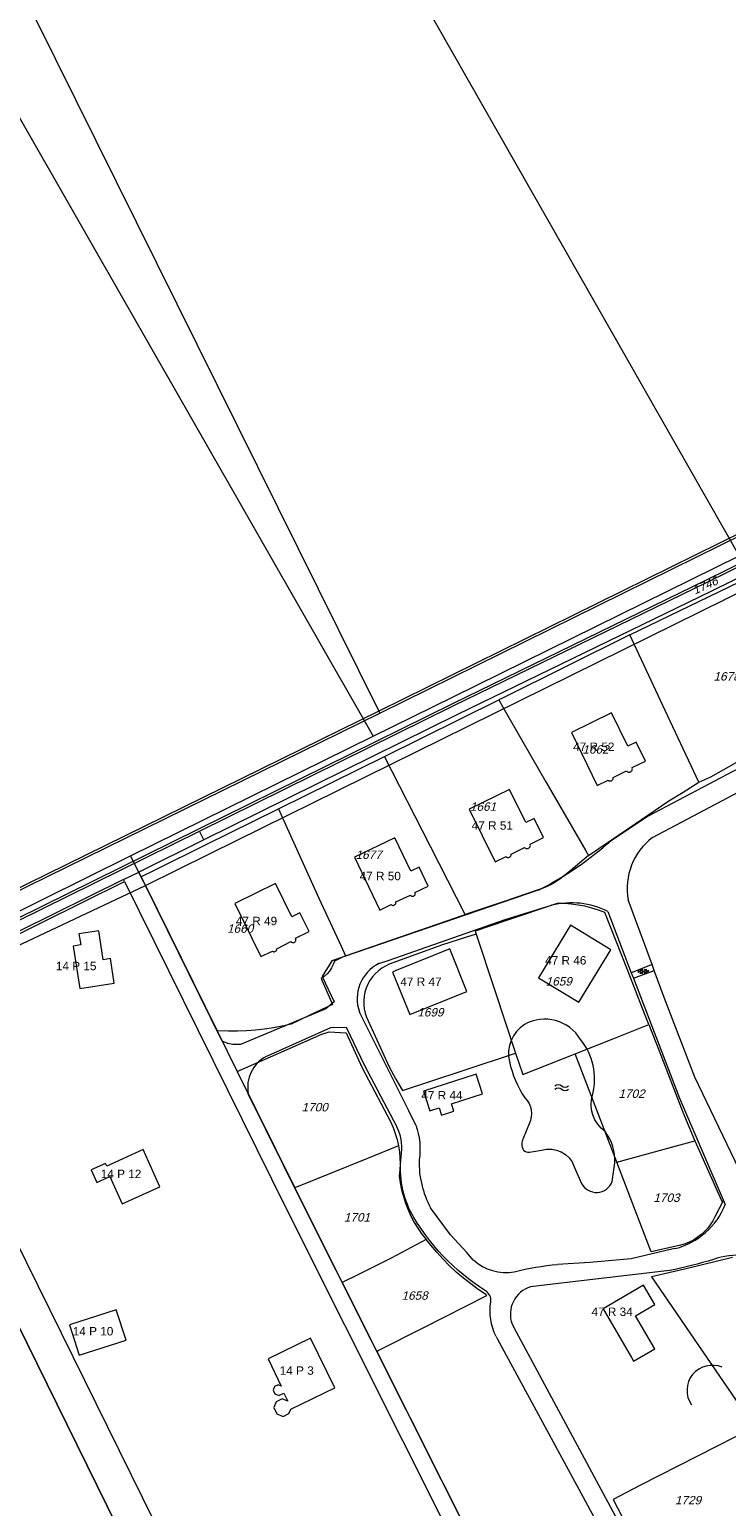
# Model space of a CAD drawing. Header units: metres. Extents: x 172462 to 175458, y 452773 to 455615.
# Tile 21 of 45: x 174115 to 174239, y 453403 to 453666. Entities that reach past the tile are written whole.
import ezdxf
from ezdxf.enums import TextEntityAlignment as Align

# ---------------------------------------------------------------- set-up
doc = ezdxf.new("R2010")
doc.units = ezdxf.units.M
doc.header["$MEASUREMENT"] = 0
for name, color, linetype, lineweight in [('BGT Ondergrond', 7, 'Continuous', 0), ('DKK ondergrond', 7, 'Continuous', 0), ('Meldgebied', 5, 'Continuous', 40)]:
    doc.layers.add(name, color=color, linetype=linetype, lineweight=lineweight)
doc.styles.add('Style-Arial', font='arial.ttf')
doc.styles.add('Style-arial I 0.26180', font='arial.shx', dxfattribs={"oblique": 15})

# ---------------------------------------------------------------- blocks, each defined once
blk = doc.blocks.new('BGT-296')
at = {"layer": 'BGT Ondergrond', "color": 140, "linetype": 'Continuous', "lineweight": 0, "extrusion": (0, 0, -1)}
for centre in [(0.04, -0.026), (0.04, -0.066)]:
    blk.add_arc(centre, 0.0608, 48.8879, 131.1121, dxfattribs=at)
at = {"layer": 'BGT Ondergrond', "color": 140, "linetype": 'Continuous', "lineweight": 0}
for centre in [(0.04, 0.066), (0.04, 0.026)]:
    blk.add_arc(centre, 0.0608, 228.8879, 311.1121, dxfattribs=at)
blk = doc.blocks.new('*U14')
at = {"layer": 'BGT Ondergrond', "color": 7, "linetype": 'Continuous', "lineweight": 0}
for p, q in [((0.057, -0.036), (-0.057, 0.036)), ((-0.052, 0.076), (0.026, 0.026)), ((-0.036, -0.005), (-0.029, 0.087)), ((-0.005, -0.068), (0.005, 0.068)), ((0.029, -0.087), (0.036, 0.005)), ((0.052, -0.076), (-0.026, -0.026))]:
    blk.add_line(p, q, dxfattribs=at)
blk = doc.blocks.new('BGT-270B')
at = {"layer": 'BGT Ondergrond', "color": 7, "linetype": 'Continuous', "lineweight": 0, "xscale": 0.7267220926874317, "yscale": 0.7267220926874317, "zscale": 0.7267220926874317, "rotation": 243.434948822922}
blk.add_blockref('*U14', (0, 0), dxfattribs=at)

msp = doc.modelspace()

# ---------------------------------------------------------------- linework, layer by layer
at = {"layer": 'BGT Ondergrond', "color": 7, "linetype": 'Continuous', "lineweight": 0, "flags": 128}
for points in [[(174031.33, 453863.77), (174135.74, 453678.96), (174116.07, 453667.68), (174177.18, 453544.36)], [(174145.3, 453523.01), (174190.43, 453545.31), (174235.57, 453567.29), (174316.98, 453607.37), (174420.31, 453658.2), (174490.26, 453692.68)], [(174490.08, 453693.04), (174420.13, 453658.55), (174316.8, 453607.73), (174235.4, 453567.64)], [(174360.43, 453626.7), (174360.25, 453626.72), (174317.75, 453605.81), (174236.34, 453565.72), (174191.2, 453543.75)], [(174307, 453608.39), (174177.18, 453544.36)], [(174177.36, 453544), (174307.18, 453608.04)], [(174135.68, 453513.3), (174147.19, 453518.99), (174257.32, 453573.42)], [(174235.4, 453567.64), (174190.26, 453545.67), (174145.12, 453523.37), (173987.08, 453445.3), (173954.98, 453429.33), (173904.64, 453404.32), (173845.89, 453375.39)], [(174225.83, 453521.85), (174265.75, 453542.96), (174274.13, 453547.3), (174278.19, 453549.32), (174286.62, 453553.95), (174298.27, 453560.19), (174298.47, 453560.33), (174299.96, 453561.31)], [(174287.9, 453558.78), (174257.42, 453542.75), (174225.1, 453525.63), (174218.47, 453521.29)], [(174177.18, 453544.36), (174107.65, 453510.15)], [(174177.18, 453544.36), (174177.36, 453544)], [(174107.85, 453509.8), (174177.36, 453544)], [(174191.2, 453543.75), (174146.08, 453521.42)], [(173421.36, 453165.62), (173442.62, 453176.35), (173466.8, 453188.17), (173517.73, 453213.34), (173604.04, 453255.27), (173653.37, 453279.4), (173681.85, 453293.82), (173733.65, 453319.18), (173794.28, 453349.73), (173818.47, 453362.33), (173829.82, 453368.01), (173846.06, 453375.03), (173904.81, 453403.96), (173955.16, 453428.97), (173987.26, 453444.94), (174145.3, 453523.01)], [(174146.08, 453521.42), (174134.5, 453515.69)], [(174146.08, 453521.42), (174145.3, 453523.01)], [(174131.81, 453514.36), (174134.5, 453515.69)], [(174134.5, 453515.69), (174135.68, 453513.3)], [(174094.85, 453495.62), (174131.99, 453514)], [(174131.81, 453514.36), (174094.89, 453496.09)], [(174131.99, 453514), (174131.81, 453514.36)], [(174131.99, 453514), (174160.71, 453455.85), (174191.79, 453393.87), (174229.14, 453319.23), (174232.99, 453309.89), (174240.74, 453292.71), (174247.96, 453279.43), (174253.64, 453267.8), (174260.3, 453253.35), (174261.29, 453251.35)], [(174205.7, 453512.54), (174168.86, 453499.89), (174167.1, 453497.14), (174169.25, 453492.62), (174167.74, 453491.34), (174152.57, 453485.03), (174151.21, 453485.04), (174150.35, 453485.21), (174149.34, 453485.64), (174135.68, 453513.3)], [(174225.76, 453499.27), (174221.54, 453510.76)], [(174177.19, 453499.42), (174178.87, 453500), (174199.65, 453507.26), (174207.9, 453509.79)], [(174217.91, 453508.69), (174222.07, 453497.8)], [(174225.76, 453499.27), (174222.07, 453497.8)], [(174222.07, 453497.8), (174222.46, 453496.8)], [(174222.46, 453496.8), (174226.17, 453498.17)], [(174222.46, 453496.8), (174224.18, 453492.3), (174230.64, 453475.47)], [(174226.17, 453498.17), (174225.76, 453499.27)], [(174253.85, 453446.77), (174247.91, 453451.39), (174244.83, 453455.35), (174233.39, 453479.21), (174227.92, 453493.4), (174226.17, 453498.17)], [(174183.77, 453470.67), (174182.5, 453473.22), (174174.47, 453489.33), (174173.74, 453490.8)], [(174263.49, 453246.63), (174249.41, 453240.54), (174215.98, 453226.02), (174177.45, 453304.76), (174164.49, 453330.86), (174137.86, 453384.67), (174087.81, 453486.33)], [(174157.17, 453482.92), (174157.37, 453483.02), (174168.64, 453488.07), (174171.39, 453488.11), (174174.58, 453481.41), (174180.41, 453470.36)], [(174261.29, 453251.35), (174264.3, 453253.06), (174256.09, 453269.7), (174244.64, 453292.15), (174237.07, 453307.97), (174231.11, 453321.99), (174194.47, 453395.22), (174163.4, 453457.19), (174153.98, 453476.26)], [(174230.64, 453475.47), (174238.78, 453456.56)], [(174203.9, 453470.93), (174202.86, 453468.29)], [(174203.99, 453465.88), (174206.12, 453466.21)], [(174211.93, 453463.28), (174213.2, 453460.31)], [(174218.68, 453460.62), (174219.15, 453463.94)], [(174193.99, 453446.67), (174192.81, 453447.98), (174189.92, 453451.17), (174186.4, 453455.95)], [(174229.88, 453448.72), (174229.54, 453448.64), (174222.06, 453446.88), (174214.69, 453446.22), (174208.97, 453445.89)], [(174228.87, 453444.79), (174213.7, 453443.03), (174206.11, 453442.15), (174204.18, 453441.92)], [(174200.87, 453435.26), (174201.6, 453433.9), (174227.12, 453386.5)], [(174198.04, 453433.07), (174198.31, 453432.58), (174223.82, 453385.4)]]:
    msp.add_lwpolyline(points, dxfattribs=at)
at = {"layer": 'BGT Ondergrond', "color": 7, "linetype": 'Continuous', "lineweight": 13, "flags": 128}
for points in [[(174224.61, 453535.47), (174222.96, 453538.83), (174221.48, 453538.11), (174218.58, 453544.03), (174211.43, 453540.52), (174216.02, 453531.14)], [(174216.02, 453531.14), (174217.95, 453532.06), (174217.99, 453532.03), (174218.09, 453531.97), (174218.2, 453531.93), (174218.32, 453531.92), (174218.43, 453531.93), (174218.54, 453531.97), (174218.64, 453532.02), (174218.73, 453532.1), (174218.8, 453532.19), (174218.85, 453532.3), (174218.88, 453532.41), (174218.88, 453532.53), (174221.21, 453533.7), (174221.29, 453533.62), (174221.39, 453533.55), (174221.51, 453533.51), (174221.63, 453533.49), (174221.75, 453533.49), (174221.86, 453533.52), (174221.97, 453533.57), (174222.07, 453533.64), (174222.15, 453533.73), (174222.21, 453533.83), (174222.25, 453533.95), (174222.27, 453534.07), (174222.26, 453534.19), (174222.23, 453534.3), (174224.61, 453535.47)], [(174203.34, 453524.5), (174200.44, 453530.41), (174193.28, 453526.9), (174197.88, 453517.53)], [(174197.88, 453517.53), (174199.81, 453518.45), (174199.85, 453518.42), (174199.95, 453518.36), (174200.06, 453518.32), (174200.18, 453518.31), (174200.29, 453518.32), (174200.4, 453518.36), (174200.5, 453518.41), (174200.59, 453518.49), (174200.66, 453518.58), (174200.71, 453518.69), (174200.73, 453518.8), (174200.74, 453518.91), (174203.07, 453520.09), (174203.15, 453520.01), (174203.25, 453519.94), (174203.36, 453519.9), (174203.48, 453519.88), (174203.6, 453519.88), (174203.72, 453519.91), (174203.83, 453519.96), (174203.93, 453520.03), (174204.01, 453520.12), (174204.07, 453520.22), (174204.11, 453520.33), (174204.13, 453520.45), (174204.12, 453520.57), (174204.09, 453520.69), (174206.47, 453521.85), (174204.82, 453525.22), (174203.34, 453524.5)], [(174182.86, 453515.88), (174180.04, 453521.8), (174172.87, 453518.38), (174177.39, 453508.91)], [(174177.39, 453508.91), (174179.39, 453509.91), (174179.45, 453509.86), (174179.55, 453509.81), (174179.66, 453509.78), (174179.77, 453509.78), (174179.87, 453509.8), (174179.97, 453509.85), (174180.06, 453509.91), (174180.14, 453509.99), (174180.19, 453510.09), (174180.22, 453510.19), (174180.23, 453510.3), (174180.21, 453510.41), (174182.83, 453511.59), (174182.85, 453511.56), (174182.93, 453511.49), (174183.02, 453511.43), (174183.12, 453511.4), (174183.23, 453511.39), (174183.33, 453511.41), (174183.43, 453511.45), (174183.51, 453511.51), (174183.58, 453511.59), (174183.63, 453511.68), (174183.66, 453511.78), (174183.67, 453511.89), (174183.65, 453511.99), (174183.61, 453512.09), (174185.95, 453513.21), (174184.34, 453516.59), (174182.86, 453515.88)], [(174161.72, 453507.77), (174158.82, 453513.65), (174151.59, 453510.09), (174156.23, 453500.67)], [(174156.23, 453500.67), (174158.26, 453501.65), (174158.32, 453501.6), (174158.42, 453501.55), (174158.52, 453501.53), (174158.63, 453501.53), (174158.73, 453501.56), (174158.83, 453501.61), (174158.91, 453501.68), (174158.98, 453501.76), (174159.02, 453501.86), (174159.05, 453501.96), (174159.04, 453502.07), (174161.57, 453503.34), (174161.6, 453503.31), (174161.69, 453503.24), (174161.79, 453503.19), (174161.9, 453503.17), (174162.01, 453503.17), (174162.12, 453503.19), (174162.22, 453503.24), (174162.31, 453503.31), (174162.38, 453503.39), (174162.43, 453503.49), (174162.46, 453503.6), (174162.46, 453503.71), (174162.44, 453503.82), (174162.4, 453503.92), (174164.81, 453505.11), (174163.15, 453508.47), (174161.72, 453507.77)], [(174127.38, 453505.25), (174123.87, 453504.71), (174124.18, 453502.74), (174122.85, 453502.54), (174124.01, 453494.99), (174130.13, 453495.93), (174129.46, 453500.31), (174128.17, 453500.11), (174127.38, 453505.25)], [(174218.45, 453501.89), (174211.26, 453506.26), (174205.57, 453496.9)], [(174189.79, 453502.03), (174180.28, 453498.17), (174179.64, 453497.91), (174182.72, 453490.35)], [(174182.72, 453490.35), (174192.86, 453494.47), (174189.79, 453502.03)], [(174205.57, 453496.9), (174212.75, 453492.53), (174218.45, 453501.89)], [(174195.62, 453476.25), (174194.48, 453479.77), (174185.13, 453476.73), (174186.27, 453473.23), (174187.91, 453473.76), (174188.33, 453472.46), (174190.53, 453473.18), (174190.12, 453474.46), (174195.62, 453476.25)], [(174135.27, 453466.33), (174128.81, 453463.38), (174128.59, 453463.86), (174126.06, 453462.7), (174127.06, 453460.49), (174129.35, 453461.53), (174131.57, 453456.66), (174138.28, 453459.72), (174135.27, 453466.33)], [(174222.83, 453436.76), (174226.26, 453438.75), (174224.27, 453442.18), (174217.08, 453438.01), (174222.12, 453429.33), (174222.49, 453428.7), (174226.25, 453430.88), (174222.83, 453436.76)], [(174130.52, 453437.81), (174122.18, 453435.15), (174123.9, 453429.74), (174132.25, 453432.39), (174130.52, 453437.81)], [(174165.07, 453432.74), (174157.49, 453429.06), (174159.84, 453424.22), (174159.27, 453424.45), (174158.67, 453424.16), (174158.4, 453423.51), (174158.71, 453422.87), (174159.44, 453422.58), (174160.3, 453422.99), (174161, 453421.54), (174159.99, 453421.95), (174158.92, 453421.43), (174158.51, 453420.42), (174159.04, 453419.31), (174160.17, 453418.85), (174161.2, 453419.35), (174161.53, 453420.14), (174169.34, 453423.93), (174165.07, 453432.74)]]:
    msp.add_lwpolyline(points, dxfattribs=at)
at = {"layer": 'BGT Ondergrond', "color": 7, "linetype": 'Continuous', "lineweight": 0}
for centre, radius, start, end in [((174176.77, 453568.44), 62.94, 297.3662, 311.4941), ((174232.68, 453512.83), 11.33, 127.1753, 190.5202), ((174211.44, 453495.86), 14.37, 63.2204, 104.2462), ((174180.32, 453493.16), 6.99, 116.5181, 199.776), ((174206.69, 453482.11), 7.42, 30.8067, 118.9586), ((174206.36, 453483.41), 6.12, 122.1955, 193.4982), ((174204.38, 453478.86), 11.18, 346.1121, 39.069), ((174160.11, 453477.41), 6.24, 118.0899, 190.5912), ((174219.58, 453486.29), 19.65, 192.6439, 213.2393), ((174172.89, 453466.63), 8.39, 353.8874, 26.3619), ((174204.7, 453467.29), 2.1, 151.4401, 210.4455), ((174210.53, 453464.36), 8.63, 357.2503, 36.6964), ((174203.82, 453467.27), 1.4, 228.4874, 276.9412), ((174200.85, 453463.91), 16.49, 178.0212, 208.8365), ((174215.87, 453461.71), 3.01, 207.6949, 338.9461), ((174226.75, 453461.24), 12.91, 284.0131, 338.7268), ((174241.24, 453433.95), 13.6, 62.2951, 109.5412), ((174199.8, 453453.12), 8.67, 227.9764, 279.8236), ((174205.73, 453437), 5.16, 107.4769, 199.6754), ((174195.07, 453439.45), 2.06, 354.1247, 59.0054), ((174236.45, 453423.47), 4.47, 66.8381, 214.7614)]:
    msp.add_arc(centre, radius, start, end, dxfattribs=at)
at = {"layer": 'BGT Ondergrond', "color": 7, "linetype": 'Continuous', "lineweight": 0, "extrusion": (0, 0, -1)}
for centre, radius, start, end in [((-174220.88, 453474.36), 5.93, 305.2737, 17.8719), ((-174200.47, 453472.72), 3.87, 133.7335, 207.5244), ((-174172.03, 453466.41), 12.48, 160.0559, 188.9133), ((-174198.7, 453463.06), 17.67, 333.9179, 8.7225), ((-174207.48, 453461.67), 4.74, 73.3555, 160.137), ((-174216.99, 453474.26), 39.08, 302.2587, 330.9624), ((-174213.38, 453397.05), 49.04, 75.7105, 84.8464), ((-174211.3, 453530.62), 87.61, 253.1528, 258.4302), ((-174206.88, 453437.54), 9.91, 333.2059, 9.8734)]:
    msp.add_arc(centre, radius, start, end, dxfattribs=at)
at = {"layer": 'DKK ondergrond', "color": 6, "linetype": 'Continuous', "lineweight": 0, "flags": 128}
for points in [[(174062.07, 453886.78), (174161.84, 453711.56), (174241.24, 453571.98)], [(173998.42, 453850.46), (174091.26, 453688.49), (174176.2, 453539.89)], [(174176.2, 453539.89), (174190.42, 453546.91), (174241.24, 453571.98)], [(174221.84, 453557.9), (174244.73, 453569.04)], [(174221.84, 453557.9), (174199.18, 453546.68), (174198.51, 453546.35)], [(174234.09, 453531.68), (174228.09, 453544.48), (174221.84, 453557.9)], [(174178.21, 453536.29), (174198.51, 453546.35)], [(174198.51, 453546.35), (174199.19, 453545.16), (174206.91, 453531.76), (174213.99, 453519.49), (174214.48, 453518.65)], [(174133.06, 453518.58), (174176.2, 453539.89)], [(174159.33, 453526.97), (174178.21, 453536.29)], [(174192.57, 453508.15), (174186.33, 453520.37), (174178.21, 453536.29)], [(174236.21, 453532.64), (174240.86, 453535.27)], [(174214.48, 453518.65), (174214.49, 453518.66), (174221.47, 453523.42), (174228.75, 453528.38), (174231.28, 453529.94), (174234.09, 453531.68)], [(174234.09, 453531.68), (174236.21, 453532.64)], [(174134.9, 453514.87), (174137.54, 453516.18), (174146.25, 453520.5), (174159.33, 453526.97)], [(174159.33, 453526.97), (174160.05, 453525.38), (174166.55, 453511.08), (174170.49, 453502.5), (174171.28, 453500.78)], [(174109.44, 453506.92), (174133.06, 453518.58)], [(174133.06, 453518.58), (174134.9, 453514.87)], [(174214.48, 453518.65), (174211.74, 453516.35), (174209.6, 453514.62)], [(174091.65, 453492.57), (174135.68, 453513.3)], [(174134.9, 453514.87), (174135.68, 453513.3)], [(174135.68, 453513.3), (174148.45, 453487.46)], [(174205.52, 453512.55), (174199.29, 453510.44), (174192.57, 453508.15)], [(174209.6, 453514.62), (174208.84, 453514.09), (174208.05, 453513.62), (174207.23, 453513.21), (174206.39, 453512.85), (174205.52, 453512.55)], [(174208.91, 453510.11), (174199.9, 453507.1), (174194.29, 453505.21), (174194.47, 453504.68)], [(174217.4, 453508.52), (174216.23, 453508.95), (174215.04, 453509.31), (174213.84, 453509.61), (174212.62, 453509.84), (174211.39, 453510), (174210.15, 453510.09), (174208.91, 453510.11)], [(174171.28, 453500.78), (174192.57, 453508.15)], [(174225.18, 453488.56), (174224.49, 453490.34), (174221.4, 453498.3), (174217.4, 453508.52)], [(174194.47, 453504.68), (174192.76, 453504.12), (174188.52, 453502.75), (174179.04, 453499.29)], [(174194.47, 453504.68), (174197.75, 453494.82), (174201.5, 453483.51)], [(174169.28, 453499.87), (174169.06, 453499.25), (174168.76, 453498.66), (174168.4, 453498.1), (174167.98, 453497.6), (174167.5, 453497.15), (174166.96, 453496.76)], [(174171.28, 453500.78), (174170.35, 453500.36), (174169.28, 453499.87)], [(174179.04, 453499.29), (174178.36, 453498.97), (174177.71, 453498.58), (174177.11, 453498.13), (174176.55, 453497.61), (174176.06, 453497.04), (174175.62, 453496.42), (174175.25, 453495.77), (174174.96, 453495.07), (174174.73, 453494.35), (174174.58, 453493.61), (174174.51, 453492.86), (174174.52, 453492.1), (174174.6, 453491.35), (174174.76, 453490.61), (174175, 453489.9), (174175.31, 453489.21)], [(174166.96, 453496.76), (174167.97, 453494.45), (174168.94, 453492.17), (174164.92, 453490.24), (174161.6, 453488.65)], [(174086.09, 453489.82), (174137.86, 453384.67), (174164.49, 453330.86), (174177.44, 453304.86), (174216.02, 453226.04)], [(174175.31, 453489.21), (174179.05, 453481.06), (174180.24, 453478.88), (174181.37, 453476.84)], [(174150.45, 453487.4), (174148.45, 453487.46)], [(174148.45, 453487.46), (174152.02, 453480.23)], [(174161.6, 453488.65), (174160.03, 453488.29), (174158.45, 453487.98), (174156.87, 453487.74), (174155.27, 453487.56), (174153.67, 453487.44), (174152.06, 453487.39), (174150.45, 453487.4)], [(174152.02, 453480.23), (174160.91, 453484.15), (174167.05, 453486.86), (174168.36, 453487.26), (174171.36, 453487.11), (174174.22, 453480.87), (174178.71, 453472.31)], [(174212.07, 453483.36), (174218.95, 453486.1), (174225.18, 453488.56)], [(174225.18, 453488.56), (174227.01, 453483.9), (174231.24, 453473), (174233.35, 453467.87)], [(174181.37, 453476.84), (174192, 453480.36), (174201.5, 453483.51)], [(174201.5, 453483.51), (174202.77, 453479.66), (174212.07, 453483.36)], [(174219.5, 453464.07), (174212.07, 453483.36)], [(174152.02, 453480.23), (174162.24, 453459.53)], [(174100, 453475.57), (174221.76, 453228.52)], [(174178.71, 453472.31), (174179.25, 453471.3), (174179.72, 453470.26), (174180.12, 453469.19), (174180.45, 453468.1), (174180.7, 453466.98)], [(174219.5, 453464.07), (174227.92, 453466.39), (174233.35, 453467.87)], [(174233.35, 453467.87), (174238.13, 453457.27), (174238.3, 453456.96), (174236.94, 453454.35)], [(174180.7, 453466.98), (174175.15, 453464.72), (174162.24, 453459.53)], [(174180.7, 453466.98), (174180.86, 453465.92), (174180.94, 453464.84), (174180.96, 453463.77), (174180.91, 453462.69), (174180.8, 453461.62)], [(174225.63, 453448.15), (174222.78, 453455.52), (174219.5, 453464.07)], [(174180.8, 453461.62), (174180.98, 453460.38), (174181.23, 453459.16), (174181.55, 453457.95), (174181.93, 453456.77), (174182.39, 453455.61), (174182.91, 453454.47), (174183.5, 453453.37), (174184.15, 453452.31), (174184.86, 453451.28), (174185.63, 453450.3)], [(174162.24, 453459.53), (174163.4, 453457.19), (174170.68, 453442.68)], [(174236.94, 453454.35), (174236.56, 453453.62), (174236.12, 453452.94), (174235.61, 453452.3), (174235.06, 453451.7), (174234.45, 453451.15), (174233.8, 453450.65), (174233.11, 453450.22), (174232.38, 453449.84), (174231.63, 453449.53), (174230.85, 453449.29), (174230.05, 453449.12)], [(174185.63, 453450.3), (174179.37, 453447.02), (174173.44, 453444.06), (174170.68, 453442.68)], [(174186.42, 453449.31), (174185.63, 453450.3)], [(174196.21, 453440.52), (174194.85, 453441.44), (174193.52, 453442.42), (174192.23, 453443.45), (174190.97, 453444.53), (174189.77, 453445.66), (174188.6, 453446.83), (174187.49, 453448.05), (174186.42, 453449.31)], [(174230.05, 453449.12), (174225.63, 453448.15)], [(174240.09, 453447.14), (174232.06, 453445.18), (174225.69, 453443.66), (174241.52, 453420.53)], [(174170.68, 453442.68), (174176.83, 453430.41)], [(174176.83, 453430.41), (174177.09, 453430.54), (174185.22, 453434.67), (174196.4, 453440.34)], [(174196.4, 453440.34), (174196.32, 453440.44), (174196.21, 453440.52)], [(174176.83, 453430.41), (174194.47, 453395.22), (174219.59, 453344.81)], [(174243.96, 453416.95), (174223.73, 453406.59), (174218.88, 453404.07), (174225.64, 453390.9), (174236.69, 453396.16), (174241.55, 453399.69), (174246.82, 453403.51), (174245.97, 453404.54), (174246.5, 453413)]]:
    msp.add_lwpolyline(points, dxfattribs=at)
at = {"layer": 'Meldgebied'}
msp.add_rational_spline([(173886.48, 454940.1), (173810.66, 454919.59), (173735.88, 454895.58), (173559.06, 454831.42), (173382.23, 454767.25), (173335.51, 454752.28), (173297.91, 454720.75), (173118.26, 454570.12), (172938.61, 454419.49), (172892.93, 454381.19), (172869.45, 454326.4), (172868.91, 454325.14), (172868.37, 454323.89), (172831.65, 454238.2), (172859.99, 454149.4), (172864.32, 454135.82), (172868.66, 454122.25), (172882.72, 454078.19), (172911.6, 454042.08), (172988.36, 453946.14), (173065.12, 453850.19), (173127.84, 453771.79), (173227.37, 453758.55), (173396.88, 453662.15), (173566.39, 453565.75), (173645.01, 453555.29), (173715.29, 453592.07), (174010.54, 453746.62), (174305.79, 453901.16), (174311.32, 453912.56), (174316.86, 453923.96), (174363.66, 454020.32), (174326.18, 454120.66), (174295.84, 454201.89), (174265.51, 454283.12), (174258.12, 454302.89), (174254.16, 454323.62), (174225.24, 454474.75), (174196.33, 454625.88), (174183.22, 454694.4), (174207.49, 454759.81), (174234.51, 454832.64), (174261.53, 454905.48), (174241.08, 454927.44), (174220.63, 454949.4), (174119.41, 455040.82), (173987.76, 455005.2), (173937.12, 454972.65), (173886.48, 454940.1)], [1, 0.99973656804, 1, 1, 1, 0.981280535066, 1, 1, 1, 0.972729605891, 1, 1, 1, 0.936980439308, 1, 1, 1, 0.983319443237, 1, 1, 1, 0.92795740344, 1, 1, 1, 0.953173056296, 1, 1, 1, 1, 1, 0.919180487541, 1, 1, 1, 0.996456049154, 1, 1, 1, 0.963201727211, 1, 1, 1, 1, 1, 0.877857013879, 1, 1, 1], degree=2, knots=[0, 0, 0, 0.045455, 0.045455, 0.090909, 0.090909, 0.136364, 0.136364, 0.181818, 0.181818, 0.227273, 0.227273, 0.272727, 0.272727, 0.318182, 0.318182, 0.363636, 0.363636, 0.409091, 0.409091, 0.454545, 0.454545, 0.5, 0.5, 0.545455, 0.545455, 0.590909, 0.590909, 0.613636, 0.613636, 0.636364, 0.636364, 0.681818, 0.681818, 0.727273, 0.727273, 0.772727, 0.772727, 0.818182, 0.818182, 0.863636, 0.863636, 0.886364, 0.886364, 0.909091, 0.909091, 0.954545, 0.954545, 1, 1, 1], dxfattribs=at)

# ---------------------------------------------------------------- block references
at = {"layer": 'BGT Ondergrond', "color": 7, "linetype": 'Continuous', "lineweight": 0, "xscale": 15, "yscale": 15, "zscale": 15}
for name, p in [('BGT-270B', (174224.23, 453498.04)), ('BGT-296', (174209.7, 453477.37))]:
    msp.add_blockref(name, p, dxfattribs=at)

# ---------------------------------------------------------------- texts
at = {"layer": 'BGT Ondergrond', "color": 7, "linetype": 'Continuous', "lineweight": 0, "style": 'Style-Arial'}
for s, p in [('47 R 52', (174215.41, 453538)), ('47 R 51', (174197.37, 453524)), ('47 R 50', (174177.44, 453515)), ('47 R 49', (174155.44, 453507)), ('14 P 15', (174123.38, 453499)), ('47 R 46', (174210.43, 453500)), ('47 R 47', (174184.68, 453496.19)), ('47 R 44', (174188.41, 453476)), ('14 P 12', (174131.36, 453462)), ('47 R 34', (174218.67, 453437.46)), ('14 P 10', (174126.38, 453434)), ('14 P 3', (174162.59, 453427))]:
    msp.add_text(s, height=1.5, dxfattribs=at).set_placement(p, align=Align.MIDDLE_CENTER)
at = {"layer": 'DKK ondergrond', "color": 6, "linetype": 'Continuous', "lineweight": 0, "style": 'Style-arial I 0.26180', "oblique": 15}
msp.add_text('1746', height=1.5, rotation=24, dxfattribs=at).set_placement((174235.19, 453566.71), align=Align.MIDDLE_CENTER)
for s, p in [('1678', (174239.02, 453550.54)), ('1662', (174215.71, 453537.53)), ('1661', (174195.71, 453527.36)), ('1677', (174175.37, 453518.79)), ('1660', (174152.52, 453505.65)), ('1659', (174209.17, 453496.26)), ('1699', (174186.35, 453490.76)), ('1702', (174222.12, 453476.27)), ('1700', (174165.79, 453473.87)), ('1703', (174228.33, 453457.76)), ('1701', (174173.3, 453454.27)), ('1658', (174183.55, 453440.35)), ('1729', (174232.15, 453403.93))]:
    msp.add_text(s, height=1.5, dxfattribs=at).set_placement(p, align=Align.MIDDLE_CENTER)

doc.saveas('drawing.dxf')
